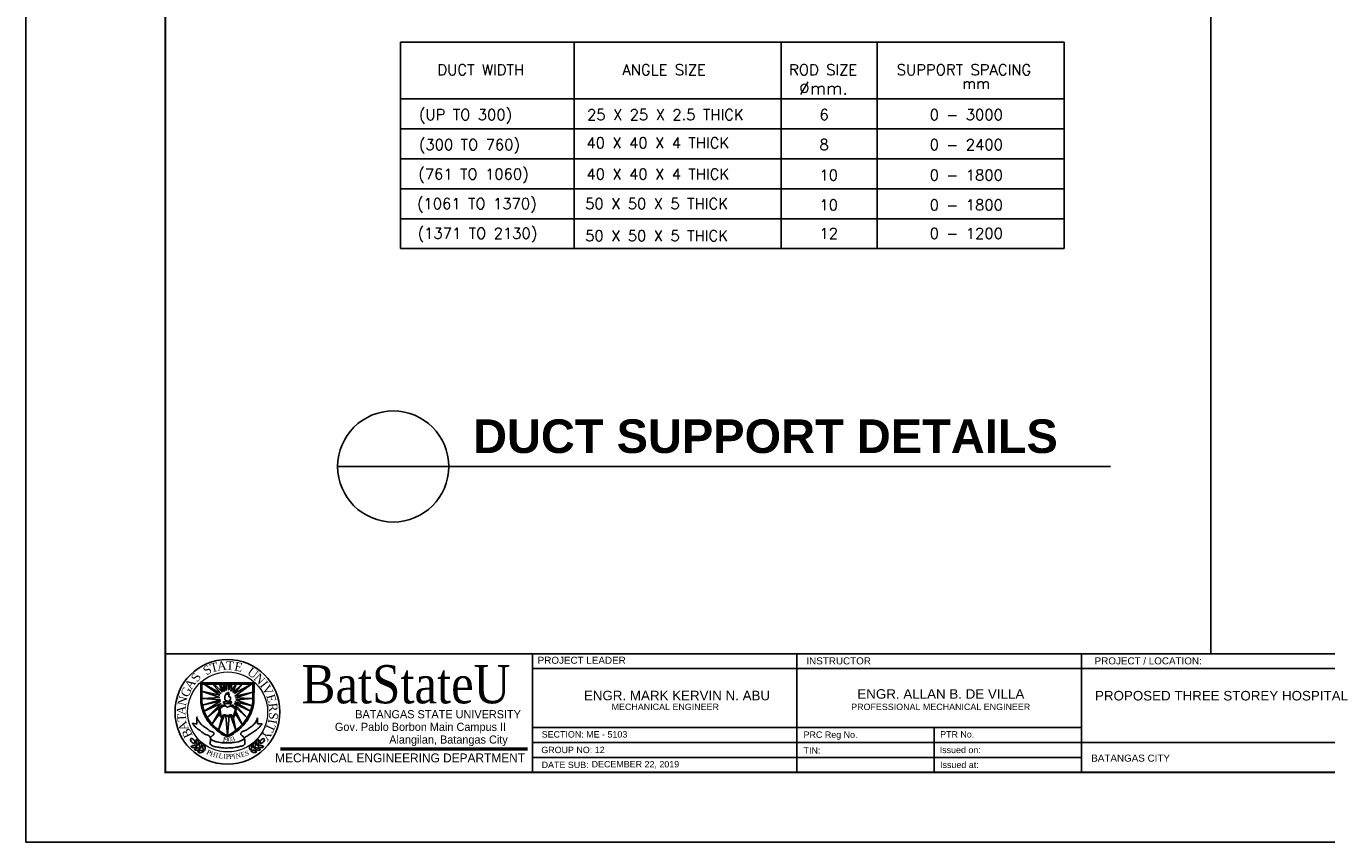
# Model space of a CAD drawing. Header units: millimetres. Extents: x 0 to 531, y -4 to 262.
# Tile 16 of 35: x 219 to 275, y 95 to 130. Entities that reach past the tile are written whole.
import ezdxf
from ezdxf.enums import TextEntityAlignment as Align

# ---------------------------------------------------------------- set-up
doc = ezdxf.new("R2010")
doc.units = ezdxf.units.MM
for name, color, linetype in [('L', 7, 'Continuous'), ('template', 7, 'Continuous'), ('text', 7, 'Continuous')]:
    doc.layers.add(name, color=color, linetype=linetype)
doc.styles.add('arial', font='arial.ttf')
doc.styles.add('CGOTHIC', font='GOTHIC.TTF')
doc.styles.add('GARAMOND', font='GARA.TTF')
doc.styles.add('ROMANC', font='romans.shx', dxfattribs={"width": 0.65, "height": 200})
doc.styles.get("Standard").update_dxf_attribs({"font": 'arial.ttf'})

msp = doc.modelspace()

# ---------------------------------------------------------------- linework, layer by layer
for p, q in [((269.706, 161.892), (269.706, 102.633)), ((236.812, 110.72), (232.017, 110.72)), ((236.812, 110.72), (265.374, 110.72))]:
    msp.add_line(p, q)
msp.add_circle((234.415, 110.72), 2.398)
at = {"layer": 'L'}
for p, q in [((234.728, 129.039), (263.371, 129.039)), ((234.728, 129.039), (234.728, 120.127)), ((242.222, 129.039), (242.222, 120.127)), ((251.163, 129.039), (251.163, 120.127)), ((255.309, 129.039), (255.309, 120.127)), ((263.371, 129.039), (263.371, 120.127)), ((234.728, 126.594), (263.371, 126.594)), ((234.728, 125.301), (263.371, 125.301)), ((234.728, 124.007), (263.371, 124.007)), ((234.728, 122.714), (263.371, 122.714)), ((234.728, 121.42), (263.371, 121.42)), ((234.728, 120.127), (263.371, 120.127))]:
    msp.add_line(p, q, dxfattribs=at)
at = {"layer": 'template'}
for p, q in [((218.564, 164.9), (218.564, 94.504)), ((224.581, 102.633), (314.832, 102.633)), ((240.427, 102.634), (240.427, 97.513)), ((240.427, 102.633), (240.427, 97.513)), ((251.837, 102.634), (251.837, 97.513)), ((251.837, 102.633), (251.837, 97.513)), ((264.127, 97.513), (264.127, 102.633)), ((240.427, 101.993), (296.998, 101.993)), ((226.107, 101.377), (228.419, 101.373)), ((226.107, 100.51), (226.107, 101.377)), ((226.932, 100.841), (226.134, 101.015)), ((226.134, 101.015), (226.932, 100.738)), ((226.156, 101.314), (228.354, 101.314)), ((226.156, 100.545), (226.156, 101.314)), ((226.986, 100.917), (226.248, 101.314)), ((226.248, 101.314), (226.932, 100.841)), ((226.688, 101.314), (226.655, 101.28)), ((226.655, 101.28), (226.986, 100.917)), ((227.046, 100.971), (226.688, 101.314)), ((226.938, 101.314), (226.91, 101.314)), ((226.91, 101.314), (227.046, 100.971)), ((227.127, 101.009), (226.938, 101.314)), ((227.127, 101.314), (227.07, 101.296)), ((227.07, 101.296), (227.127, 101.009)), ((227.209, 101.053), (227.127, 101.314)), ((227.231, 101.314), (227.209, 101.053)), ((227.307, 101.314), (227.231, 101.314)), ((227.404, 101.314), (227.307, 101.058)), ((227.307, 101.058), (227.307, 101.314)), ((227.643, 101.314), (227.404, 101.02)), ((227.404, 101.02), (227.442, 101.314)), ((227.442, 101.314), (227.404, 101.314)), ((227.893, 101.314), (227.486, 100.966)), ((227.486, 100.966), (227.643, 101.314)), ((228.305, 101.314), (227.545, 100.912)), ((227.545, 100.912), (227.893, 101.314)), ((227.583, 100.808), (228.305, 101.314)), ((228.354, 100.538), (228.354, 101.314)), ((228.403, 100.51), (228.419, 101.373)), ((226.932, 100.738), (226.183, 100.705)), ((226.183, 100.705), (226.954, 100.651)), ((226.954, 100.651), (226.183, 100.417)), ((226.183, 100.417), (226.959, 100.586)), ((226.959, 100.586), (226.257, 100.155)), ((226.257, 100.155), (226.986, 100.488)), ((226.986, 100.488), (226.39, 99.879)), ((227.117, 100.496), (227.117, 100.395)), ((227.396, 100.484), (227.396, 100.383)), ((228.251, 100.149), (227.545, 100.488)), ((227.545, 100.488), (228.113, 99.867)), ((228.354, 100.977), (227.583, 100.808)), ((227.583, 100.554), (228.251, 100.149)), ((227.583, 100.554), (228.321, 100.385)), ((227.605, 100.727), (228.354, 100.977)), ((228.354, 100.695), (227.605, 100.727)), ((227.616, 100.651), (228.354, 100.695)), ((228.321, 100.385), (227.616, 100.651)), ((226.39, 99.879), (227.041, 100.423)), ((226.905, 100.12), (226.593, 99.604)), ((226.593, 99.604), (226.916, 100.038)), ((226.871, 100.281), (226.948, 99.926)), ((226.875, 99.341), (227.122, 99.957)), ((227.03, 99.903), (226.875, 99.341)), ((226.931, 100.274), (226.989, 99.943)), ((227.187, 99.941), (227.255, 99.103)), ((227.255, 99.103), (227.339, 99.946)), ((227.41, 99.941), (227.628, 99.335)), ((228.113, 99.867), (227.48, 100.44)), ((227.628, 99.335), (227.507, 99.908)), ((227.607, 100.245), (227.525, 99.938)), ((227.557, 99.92), (227.652, 100.284)), ((227.589, 100.071), (227.892, 99.577)), ((227.892, 99.577), (227.621, 100.141)), ((225.76, 99.632), (225.944, 99.594)), ((225.944, 99.594), (225.934, 99.869)), ((228.552, 99.872), (228.563, 99.601)), ((228.563, 99.601), (228.744, 99.607)), ((240.427, 99.443), (264.127, 99.443)), ((257.761, 99.443), (257.761, 97.513)), ((240.427, 98.799), (275.904, 98.799)), ((240.427, 98.156), (250.761, 98.156)), ((240.427, 98.156), (264.127, 98.156)), ((251.837, 98.156), (262.171, 98.156)), ((218.564, 94.504), (317.84, 94.504))]:
    msp.add_line(p, q, dxfattribs=at)
at = {"layer": 'template', "linetype": 'Continuous', "ltscale": 0.5}
msp.add_line((251.837, 102.633), (251.837, 97.513), dxfattribs=at)
at = {"layer": 'template', "linetype": 'Continuous', "lineweight": 50}
msp.add_line((229.545, 98.521), (240.206, 98.521), dxfattribs=at)
at = {"layer": 'template', "linetype": 'Continuous', "const_width": 0.0853}
msp.add_lwpolyline([(224.581, 97.513), (314.832, 97.513), (314.832, 161.892), (224.581, 161.892)], close=True, dxfattribs=at)
at = {"layer": 'template'}
msp.add_circle((227.259, 100.127), 2.263, dxfattribs=at)
at = {"layer": 'template', "lineweight": 20}
for centre, radius in [((227.259, 100.127), 2.263), ((227.267, 100.121), 1.728)]:
    msp.add_circle(centre, radius, dxfattribs=at)
at = {"layer": 'template'}
for points in [[(226.107, 100.51), (226.178, 100.21), (226.324, 99.874), (226.525, 99.592), (226.927, 99.228), (227.198, 99.071), (227.252, 99.055)], [(226.156, 100.545), (226.227, 100.245), (226.373, 99.908), (226.574, 99.626), (226.976, 99.263), (227.247, 99.106), (227.301, 99.089)], [(228.354, 100.545), (228.284, 100.245), (228.137, 99.908), (227.936, 99.626), (227.535, 99.263), (227.264, 99.106), (227.209, 99.089)], [(228.403, 100.51), (228.333, 100.21), (228.186, 99.874), (227.985, 99.592), (227.584, 99.228), (227.313, 99.071), (227.258, 99.055)], [(226.871, 100.281), (226.87, 100.32), (226.927, 100.328), (226.989, 100.352), (227.064, 100.39), (227.117, 100.395), (227.117, 100.419)], [(226.948, 99.926), (226.998, 99.891), (227.05, 99.903), (227.085, 99.94), (227.122, 99.957), (227.174, 99.957), (227.215, 99.949), (227.256, 99.928), (227.322, 99.943), (227.363, 99.954), (227.41, 99.941), (227.507, 99.908), (227.557, 99.92)], [(226.989, 99.943), (227.044, 99.943), (227.053, 99.967), (227.09, 99.987), (227.154, 100.001), (227.215, 99.972), (227.253, 99.967), (227.302, 99.97), (227.34, 99.987), (227.395, 99.993), (227.43, 99.99), (227.462, 99.967), (227.479, 99.952), (227.525, 99.938)], [(227.651, 100.28), (227.639, 100.323), (227.578, 100.308), (227.543, 100.326), (227.517, 100.358), (227.479, 100.381), (227.447, 100.404), (227.396, 100.404)], [(225.842, 98.763), (225.733, 98.802), (225.683, 98.88), (225.676, 98.956), (225.686, 98.969), (225.752, 98.963), (225.819, 98.903), (225.845, 98.844), (225.853, 98.789), (225.853, 98.761), (225.847, 98.761), (225.832, 98.776), (225.831, 98.776)], [(225.975, 98.688), (226.002, 98.76), (225.996, 98.85), (225.978, 98.901), (225.94, 98.936), (225.923, 98.932), (225.909, 98.884), (225.906, 98.839), (225.913, 98.788), (225.913, 98.767), (225.934, 98.733), (225.975, 98.691), (225.982, 98.691)], [(226.113, 98.569), (226.141, 98.642), (226.134, 98.731), (226.117, 98.783), (226.079, 98.817), (226.061, 98.814), (226.048, 98.766), (226.044, 98.721), (226.051, 98.669), (226.051, 98.649), (226.072, 98.614), (226.113, 98.573), (226.12, 98.573)], [(228.398, 98.58), (228.373, 98.653), (228.384, 98.742), (228.403, 98.793), (228.442, 98.826), (228.459, 98.822), (228.471, 98.773), (228.473, 98.728), (228.464, 98.677), (228.463, 98.656), (228.441, 98.623), (228.398, 98.583), (228.391, 98.583)], [(228.541, 98.692), (228.516, 98.766), (228.527, 98.855), (228.546, 98.906), (228.585, 98.938), (228.603, 98.934), (228.614, 98.886), (228.616, 98.841), (228.607, 98.789), (228.606, 98.769), (228.584, 98.735), (228.541, 98.696), (228.534, 98.696)], [(228.677, 98.761), (228.787, 98.796), (228.841, 98.872), (228.85, 98.948), (228.841, 98.961), (228.774, 98.957), (228.705, 98.9), (228.677, 98.843), (228.666, 98.788), (228.665, 98.76), (228.672, 98.76), (228.687, 98.774), (228.689, 98.774)], [(225.948, 98.652), (225.886, 98.605), (225.798, 98.586), (225.744, 98.588), (225.7, 98.615), (225.699, 98.633), (225.741, 98.659), (225.783, 98.675), (225.834, 98.683), (225.854, 98.689), (225.893, 98.679), (225.944, 98.651), (225.946, 98.644)], [(226.086, 98.533), (226.024, 98.486), (225.936, 98.468), (225.882, 98.47), (225.838, 98.497), (225.837, 98.514), (225.879, 98.541), (225.921, 98.557), (225.973, 98.565), (225.992, 98.57), (226.031, 98.56), (226.083, 98.532), (226.084, 98.525)], [(226.237, 98.426), (226.175, 98.379), (226.088, 98.361), (226.033, 98.363), (225.99, 98.389), (225.988, 98.407), (226.03, 98.434), (226.072, 98.449), (226.124, 98.457), (226.144, 98.463), (226.182, 98.453), (226.234, 98.425), (226.236, 98.418)], [(226.264, 98.462), (226.292, 98.534), (226.285, 98.624), (226.268, 98.676), (226.23, 98.71), (226.213, 98.707), (226.199, 98.658), (226.195, 98.614), (226.202, 98.562), (226.202, 98.541), (226.223, 98.507), (226.264, 98.466), (226.271, 98.466)], [(228.242, 98.479), (228.218, 98.552), (228.228, 98.641), (228.248, 98.692), (228.287, 98.725), (228.304, 98.721), (228.316, 98.672), (228.317, 98.627), (228.308, 98.576), (228.307, 98.555), (228.285, 98.522), (228.242, 98.482), (228.235, 98.483)], [(228.268, 98.441), (228.327, 98.392), (228.414, 98.37), (228.469, 98.37), (228.514, 98.395), (228.516, 98.412), (228.475, 98.44), (228.433, 98.458), (228.382, 98.468), (228.363, 98.475), (228.323, 98.466), (228.271, 98.44), (228.269, 98.434)], [(228.423, 98.542), (228.483, 98.493), (228.57, 98.471), (228.624, 98.47), (228.669, 98.495), (228.671, 98.513), (228.63, 98.541), (228.589, 98.559), (228.538, 98.569), (228.518, 98.575), (228.479, 98.567), (228.427, 98.541), (228.424, 98.535)], [(228.566, 98.655), (228.626, 98.606), (228.713, 98.583), (228.767, 98.583), (228.812, 98.608), (228.814, 98.625), (228.773, 98.654), (228.732, 98.672), (228.681, 98.682), (228.661, 98.688), (228.622, 98.68), (228.57, 98.654), (228.567, 98.647)]]:
    msp.add_spline(points, degree=3, dxfattribs=at)
for points, end_tangent in [([(227.103, 100.566), (227.191, 100.561), (227.282, 100.557), (227.343, 100.559), (227.398, 100.565), (227.428, 100.562), (227.429, 100.533), (227.429, 100.509), (227.418, 100.488), (227.393, 100.484), (227.342, 100.479), (227.255, 100.479), (227.15, 100.477), (227.124, 100.492), (227.094, 100.512), (227.102, 100.567), (227.102, 100.573)], (-1, 0)), ([(226.931, 100.274), (227.006, 100.314), (227.058, 100.361), (227.111, 100.375), (227.163, 100.381), (227.215, 100.361), (227.235, 100.335), (227.256, 100.32), (227.285, 100.346), (227.351, 100.361), (227.415, 100.372), (227.485, 100.341), (227.531, 100.294), (227.589, 100.274), (227.607, 100.283), (227.607, 100.245)], (0, -1))]:
    msp.add_spline(points, degree=3, dxfattribs=dict(at, end_tangent=end_tangent))
at = {"layer": 'template', "start_tangent": (-1, 0)}
msp.add_spline([(227.249, 100.585), (227.18, 100.623), (227.144, 100.679), (227.144, 100.742), (227.144, 100.79), (227.158, 100.815), (227.173, 100.863), (227.194, 100.858), (227.202, 100.906), (227.216, 100.942), (227.235, 100.916), (227.273, 100.882), (227.301, 100.882), (227.299, 100.921), (227.286, 100.955), (227.288, 100.967), (227.323, 100.937), (227.323, 100.91), (227.329, 100.883), (227.329, 100.854), (227.318, 100.81), (227.345, 100.769), (227.377, 100.77), (227.397, 100.718), (227.391, 100.674), (227.36, 100.615), (227.33, 100.59), (227.293, 100.583), (227.247, 100.583), (227.25, 100.583)], degree=3, dxfattribs=at)
at = {"layer": 'template'}
for points, knots in [([(225.95, 99.898), (225.899, 99.898), (226.022, 99.735), (226.08, 99.622), (226.236, 99.483), (226.411, 99.381), (226.524, 99.266), (226.708, 99.236), (226.664, 99.144), (226.617, 99.094), (226.553, 99.055), (226.504, 98.957), (226.659, 98.869), (226.835, 98.818), (227.054, 98.781), (227.233, 98.783), (227.444, 98.779), (227.679, 98.807), (227.873, 98.887), (227.98, 98.95), (227.98, 99.018), (227.923, 99.06), (227.886, 99.11), (227.82, 99.145), (227.84, 99.213), (227.901, 99.286), (228.039, 99.308), (228.182, 99.41), (228.318, 99.503), (228.42, 99.606), (228.483, 99.7), (228.539, 99.77), (228.552, 99.859), (228.552, 99.872)], [0, 0, 0, 0, 0.050157, 0.09733, 0.169415, 0.238469, 0.297382, 0.34519, 0.361609, 0.384753, 0.415402, 0.43521, 0.480082, 0.549086, 0.637593, 0.692397, 0.728181, 0.847546, 0.920378, 0.94488, 0.959291, 0.979722, 1.010309, 1.023969, 1.046254, 1.066064, 1.119081, 1.173808, 1.241086, 1.282544, 1.318293, 1.350594, 1.379885, 1.379885, 1.379885, 1.379885]), ([(225.934, 99.892), (225.938, 99.897), (225.947, 99.901), (225.959, 99.901), (225.961, 99.901)], [3.04846765, 3.04846765, 3.04846765, 3.04846765, 3.05886904, 3.06079098, 3.06079098, 3.06079098, 3.06079098]), ([(228.744, 99.607), (228.748, 99.607), (228.772, 99.602), (228.635, 99.473), (228.55, 99.363), (228.378, 99.267), (228.219, 99.16), (228.103, 99.066), (227.977, 99.025), (228.003, 98.895), (228.034, 98.791), (227.96, 98.664), (227.809, 98.635), (227.611, 98.584), (227.368, 98.565), (227.13, 98.559), (226.919, 98.592), (226.733, 98.611), (226.598, 98.66), (226.525, 98.715), (226.499, 98.764), (226.521, 98.853), (226.539, 98.94), (226.509, 99.092), (226.294, 99.136), (226.13, 99.275), (225.977, 99.393), (225.847, 99.482), (225.802, 99.57), (225.731, 99.637), (225.759, 99.633), (225.788, 99.626)], [1.525096, 1.525096, 1.525096, 1.525096, 1.532073, 1.584612, 1.633558, 1.698069, 1.768711, 1.823631, 1.856154, 1.874433, 1.942755, 1.959564, 2.013837, 2.081716, 2.168665, 2.253261, 2.318126, 2.380396, 2.439479, 2.4572, 2.470092, 2.492272, 2.543518, 2.560297, 2.639259, 2.721631, 2.780104, 2.832648, 2.871086, 2.885372, 2.911145, 2.911145, 2.911145, 2.911145]), ([(227.228, 99.435), (227.24, 99.433), (227.261, 99.43), (227.277, 99.431), (227.288, 99.435)], [0, 0, 0, 0, 0.01145534, 0.02007474, 0.02007474, 0.02007474, 0.02007474]), ([(227.228, 99.415), (227.24, 99.413), (227.261, 99.409), (227.277, 99.411), (227.288, 99.414)], [0, 0, 0, 0, 0.01145534, 0.02007474, 0.02007474, 0.02007474, 0.02007474]), ([(227.234, 99.366), (227.244, 99.367), (227.261, 99.37), (227.274, 99.369), (227.281, 99.367)], [0.00178548, 0.00178548, 0.00178548, 0.00178548, 0.01145534, 0.01823656, 0.01823656, 0.01823656, 0.01823656]), ([(227.235, 99.345), (227.245, 99.347), (227.261, 99.349), (227.273, 99.348), (227.279, 99.347)], [0.00231179, 0.00231179, 0.00231179, 0.00231179, 0.01145534, 0.0176246, 0.0176246, 0.0176246, 0.0176246])]:
    msp.add_open_spline(points, degree=3, knots=knots, dxfattribs=at)

# ---------------------------------------------------------------- texts
at = {"insert": (237.862, 112.754), "char_height": 1.45195, "attachment_point": 1, "style": 'arial'}
msp.add_mtext_dynamic_manual_height_columns('{\\fArial|b1|i0|c0|p34;DUCT SUPPORT DETAILS}', width=43.36072, gutter_width=1, heights=[0], dxfattribs=at)
at = {"layer": 'template', "width": 1}
for s, height, style, p in [('BatStateU', 1.6503, 'GARAMOND', (234.965, 100.493)), ('BATANGAS STATE UNIVERSITY', 0.35128, 'CGOTHIC', (236.351, 99.847)), ('Gov. Pablo Borbon Main Campus II', 0.35128, 'CGOTHIC', (235.592, 99.302)), ('Alangilan, Batangas City', 0.35128, 'CGOTHIC', (236.8, 98.753))]:
    msp.add_text(s, height=height, dxfattribs=dict(at, style=style)).set_placement(p, align=Align.CENTER)
at = {"layer": 'template', "style": 'arial'}
for s, height, p in [('PROJECT LEADER', 0.30409, (240.651, 102.201)), ('INSTRUCTOR', 0.304, (252.25, 102.174)), ('PROJECT / LOCATION:', 0.30402, (264.692, 102.174)), ('PROJECT / LOCATION:', 0.30402, (264.692, 102.174)), ('PROJECT / LOCATION:', 0.30402, (264.692, 102.174)), ('ENGR. MARK KERVIN N. ABU', 0.41257, (242.645, 100.624)), ('ENGR. ALLAN B. DE VILLA', 0.41257, (254.449, 100.692)), ('PROPOSED THREE STOREY HOSPITAL', 0.41257, (264.707, 100.616)), ('MECHANICAL ENGINEER', 0.27505, (243.842, 100.203)), ('PROFESSIONAL MECHANICAL ENGINEER', 0.27505, (254.183, 100.203)), ('SECTION: ME - 5103', 0.27505, (240.825, 99.016)), ('PRC Reg No.', 0.27505, (252.128, 99.003)), ('PTR No.', 0.275, (258.023, 99.016)), ('GROUP NO: 12', 0.27505, (240.807, 98.343)), ('TIN:', 0.275, (252.128, 98.32)), ('Issued on:', 0.275, (258.004, 98.343)), ('BATANGAS CITY', 0.30402, (264.545, 97.975)), ('DATE SUB:', 0.275, (240.822, 97.699)), ('DECEMBER 22, 2019', 0.27505, (242.979, 97.726)), ('Issued at:', 0.275, (258.02, 97.699))]:
    msp.add_text(s, height=height, dxfattribs=at).set_placement(p)
at = {"layer": 'template', "attachment_point": 1}
for s, insert, char_height, width, rotation in [('{\\fTimes New Roman|b0|i0|c0|p18;S}', (226.154, 102.007), 0.37713, 29.67394, 33.2318), ('{\\fTimes New Roman|b0|i0|c0|p18;T}', (226.47, 102.184), 0.37713, 29.67394, 14.448), ('{\\fTimes New Roman|b0|i0|c0|p18;A}', (226.793, 102.281), 0.37713, 29.67394, 5.7185), ('{\\fTimes New Roman|b0|i0|c0|p18;T}', (227.209, 102.315), 0.37713, 0.3193, 356.815), ('{\\fTimes New Roman|b0|i0|c0|p18;E}', (227.606, 102.287), 0.37713, 29.67394, 348.6904), ('{\\fTimes New Roman|b0|i0|c0|p18;S}', (225.655, 101.592), 0.37713, 29.67394, 56.1104), ('{\\fTimes New Roman|b0|i0|c0|p18;U}', (228.298, 102.078), 0.37713, 29.67394, 323.5013), ('{\\fTimes New Roman|b0|i0|c0|p18;N}', (228.634, 101.821), 0.37713, 29.67394, 314.1356), ('{\\fTimes New Roman|b0|i0|c0|p18;G}', (225.216, 100.878), 0.37713, 29.67394, 65.9347), ('{\\fTimes New Roman|b0|i0|c0|p18;A}', (225.38, 101.265), 0.37713, 29.67394, 56.1104), ('{\\fTimes New Roman|b0|i0|c0|p18;I}', (228.935, 101.507), 0.37713, 29.67394, 308.6454), ('{\\fTimes New Roman|b0|i0|c0|p18;V}', (229.066, 101.338), 0.37713, 29.67394, 298.2002), ('{\\fTimes New Roman|b0|i0|c0|p18;N}', (225.092, 100.44), 0.37713, 29.67394, 77.5616), ('{\\fTimes New Roman|b0|i0|c0|p18;E}', (229.291, 100.926), 0.37713, 29.67394, 285.4787), ('{\\fTimes New Roman|b0|i0|c0|p18;R}', (229.399, 100.534), 0.37713, 29.67394, 276.1995), ('{\\fTimes New Roman|b0|i0|c0|p18;A}', (225.061, 100.006), 0.37713, 29.67394, 85.537), ('{\\fTimes New Roman|b0|i0|c0|p18;T}', (225.112, 99.685), 0.37713, 29.67394, 94.2665), ('{\\fTimes New Roman|b0|i0|c0|p18;S}', (229.446, 100.092), 0.37713, 29.67394, 266.0586), ('{\\fTimes New Roman|b0|i0|c0|p18;A}', (225.246, 99.252), 0.37713, 29.67394, 110.3667), ('{\\fTimes New Roman|b0|i0|c0|p18;B}', (225.428, 98.946), 0.37713, 29.67394, 115.1841), ('{\\fTimes New Roman|b0|i0|c0|p18;T}', (229.357, 99.522), 0.37713, 29.67394, 245.978), ('{\\fTimes New Roman|b0|i0|c0|p18;I}', (229.404, 99.767), 0.37713, 29.67394, 259.8108), ('{\\fTimes New Roman|b0|i0|c0|p18;1}', (227.045, 99.051), 0.21119, 29.67394, 350.6967), ('{\\fTimes New Roman|b0|i0|c0|p18;9}', (227.126, 99.029), 0.21119, 29.67394, 359.8965), ('{\\fTimes New Roman|b0|i0|c0|p18;0}', (227.283, 99.025), 0.21119, 29.67394, 359.8965), ('{\\fTimes New Roman|b0|i0|c0|p18;3}', (227.397, 99.027), 0.21119, 29.67394, 14.5727), ('{\\fTimes New Roman|b0|i0|c0|p18;Y}', (229.207, 99.171), 0.37713, 29.67394, 237.494), ('{\\fTimes New Roman|b0|i0|c0|p18;P}', (226.423, 98.507), 0.21119, 29.67394, 333.245), ('{\\fTimes New Roman|b0|i0|c0|p18;P}', (226.429, 98.507), 0.21119, 29.67394, 333.245), ('{\\fTimes New Roman|b0|i0|c0|p18;H}', (226.555, 98.432), 0.21119, 29.67394, 342.3689), ('{\\fTimes New Roman|b0|i0|c0|p18;I}', (226.77, 98.363), 0.21119, 29.67394, 350.7446), ('{\\fTimes New Roman|b0|i0|c0|p18;L}', (226.901, 98.343), 0.21119, 29.67394, 350.6967), ('{\\fTimes New Roman|b0|i0|c0|p18;I}', (227.077, 98.31), 0.21119, 29.67394, 357.8325), ('{\\fTimes New Roman|b0|i0|c0|p18;P}', (227.183, 98.3), 0.21119, 29.67394, 359.8965), ('{\\fTimes New Roman|b0|i0|c0|p18;P}', (227.316, 98.294), 0.21119, 29.67394, 7.5162), ('{\\fTimes New Roman|b0|i0|c0|p18;I}', (227.477, 98.301), 0.21119, 29.67394, 9.0391), ('{\\fTimes New Roman|b0|i0|c0|p18;N}', (227.586, 98.311), 0.21119, 29.67394, 12.9245), ('{\\fTimes New Roman|b0|i0|c0|p18;E}', (227.809, 98.367), 0.21119, 29.67394, 14.5727), ('{\\fTimes New Roman|b0|i0|c0|p18;S}', (227.988, 98.419), 0.21119, 29.67394, 14.5727)]:
    msp.add_mtext(s, dxfattribs=dict(at, insert=insert, char_height=char_height, width=width, rotation=rotation))
at = {"layer": 'template', "linetype": 'Continuous', "lineweight": 0, "insert": (229.32, 98.328), "char_height": 0.38403, "width": 12.18966, "attachment_point": 1}
msp.add_mtext('{\\fCentury Gothic|b0|i0|c0|p34;\\C7;MECHANICAL ENGINEERING DEPARTMENT}', dxfattribs=at)
at = {"layer": 'text', "style": 'ROMANC'}
for s, height, p in [('DUCT WIDTH', 0.4668, (236.322, 127.618)), ('ANGLE SIZE', 0.4668, (244.309, 127.618)), ('ROD SIZE', 0.4668, (251.503, 127.618)), ('SUPPORT SPACING', 0.46675, (256.151, 127.618)), ('mm', 0.4668, (258.975, 127.029)), ('%%Cmm.', 0.5458, (251.933, 126.781)), ('(UP TO 300)', 0.46675, (235.524, 125.679)), ('25 X 25 X 2.5 THICK', 0.46675, (242.781, 125.679)), ('6', 0.467, (252.813, 125.679)), ('0 - 3000', 0.4668, (257.569, 125.679)), ('(300 TO 760)', 0.46675, (235.524, 124.387)), ('40 X 40 X 4 THICK', 0.46675, (242.754, 124.461)), ('8', 0.467, (252.813, 124.387)), ('0 - 2400', 0.4668, (257.569, 124.387)), ('(761 TO 1060)', 0.46675, (235.498, 123.114)), ('40 X 40 X 4 THICK', 0.46675, (242.754, 123.114)), ('10', 0.4668, (252.813, 123.07)), ('0 - 1800', 0.4668, (257.569, 123.07)), ('(1061 TO 1370)', 0.46675, (235.444, 121.836)), ('50 X 50 X 5 THICK', 0.46675, (242.701, 121.836)), ('10', 0.4668, (252.813, 121.782)), ('0 - 1800', 0.4668, (257.569, 121.782)), ('(1371 TO 2130)', 0.46675, (235.471, 120.557)), ('50 X 50 X 5 THICK', 0.46675, (242.701, 120.451)), ('12', 0.4668, (252.813, 120.551)), ('0 - 1200', 0.4668, (257.569, 120.551))]:
    msp.add_text(s, height=height, dxfattribs=at).set_placement(p)

doc.saveas('drawing.dxf')
